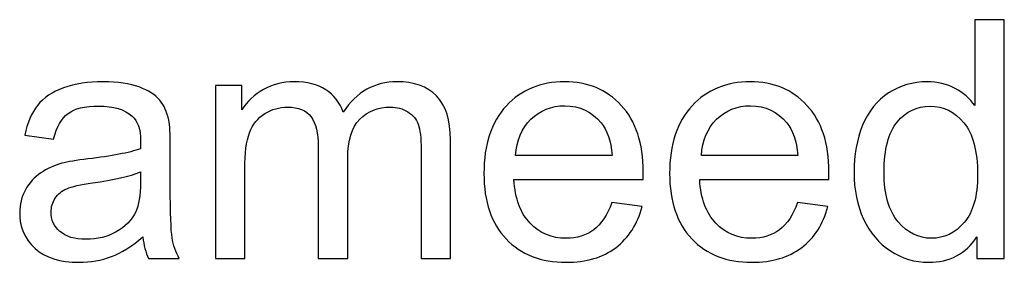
# Model space of a CAD drawing. Header units: millimetres. Extents: x -402 to 376, y -181 to 231.
# Tile 14 of 23: x -19 to 51, y -181 to -164. Entities that reach past the tile are written whole.
import ezdxf

# ---------------------------------------------------------------- set-up
doc = ezdxf.new("R2010")
doc.units = ezdxf.units.MM
doc.header["$MEASUREMENT"] = 0
doc.layers.add('Layer 1', color=7, linetype='Continuous')

msp = doc.modelspace()

# ---------------------------------------------------------------- linework, layer by layer
at = {"layer": 'Layer 1', "color": 250}
for points, knots in [([(49.339, -181.0709), (49.339, -181.0709), (49.339, -179.499), (49.339, -179.499), (49.339, -179.499), (48.555, -180.7207), (47.401, -181.3335), (45.8768, -181.3335), (45.8768, -181.3335), (44.8899, -181.3335), (43.9826, -181.0629), (43.1588, -180.5177), (43.1588, -180.5177), (42.3311, -179.9765), (41.6904, -179.2165), (41.2327, -178.2455), (41.2327, -178.2455), (40.7791, -177.2705), (40.5522, -176.1522), (40.5522, -174.8868), (40.5522, -174.8868), (40.5522, -173.6531), (40.7592, -172.5349), (41.1691, -171.5281), (41.1691, -171.5281), (41.5829, -170.5252), (42.1998, -169.7532), (43.0235, -169.2199), (43.0235, -169.2199), (43.8433, -168.6827), (44.7665, -168.4161), (45.7813, -168.4161), (45.7813, -168.4161), (46.5294, -168.4161), (47.194, -168.5753), (47.775, -168.8897), (47.775, -168.8897), (48.356, -169.204), (48.8296, -169.6179), (49.1957, -170.1233), (49.1957, -170.1233), (49.1957, -170.1233), (49.1957, -163.975), (49.1957, -163.975), (49.1957, -163.975), (49.1957, -163.975), (51.2969, -163.975), (51.2969, -163.975), (51.2969, -163.975), (51.2969, -163.975), (51.2969, -181.0709), (51.2969, -181.0709), (51.2969, -181.0709), (51.2969, -181.0709), (49.339, -181.0709), (49.339, -181.0709)], [0, 0, 0, 0, 0.0666667, 0.0666667, 0.0666667, 0.0666667, 0.1333333, 0.1333333, 0.1333333, 0.1333333, 0.2, 0.2, 0.2, 0.2, 0.2666667, 0.2666667, 0.2666667, 0.2666667, 0.3333333, 0.3333333, 0.3333333, 0.3333333, 0.4, 0.4, 0.4, 0.4, 0.4666667, 0.4666667, 0.4666667, 0.4666667, 0.5333333, 0.5333333, 0.5333333, 0.5333333, 0.6, 0.6, 0.6, 0.6, 0.6666667, 0.6666667, 0.6666667, 0.6666667, 0.7333333, 0.7333333, 0.7333333, 0.7333333, 0.8, 0.8, 0.8, 0.8, 0.8666667, 0.8666667, 0.8666667, 0.8666667, 1, 1, 1, 1]), ([(-10.2938, -179.5189), (-11.0738, -180.1835), (-11.8259, -180.6491), (-12.5462, -180.9237), (-12.5462, -180.9237), (-13.2665, -181.1982), (-14.0385, -181.3335), (-14.8663, -181.3335), (-14.8663, -181.3335), (-16.2272, -181.3335), (-17.2739, -181.0032), (-18.0061, -180.3387), (-18.0061, -180.3387), (-18.7383, -179.6781), (-19.1044, -178.8304), (-19.1044, -177.7998), (-19.1044, -177.7998), (-19.1044, -177.1949), (-18.9651, -176.6417), (-18.6906, -176.1403), (-18.6906, -176.1403), (-18.412, -175.6389), (-18.0499, -175.2409), (-17.6042, -174.9385), (-17.6042, -174.9385), (-17.1545, -174.636), (-16.6531, -174.4052), (-16.0919, -174.25), (-16.0919, -174.25), (-15.6781, -174.1426), (-15.0533, -174.0391), (-14.2216, -173.9357), (-14.2216, -173.9357), (-12.5263, -173.7367), (-11.2728, -173.4939), (-10.4729, -173.2154), (-10.4729, -173.2154), (-10.4649, -172.9288), (-10.461, -172.7458), (-10.461, -172.6702), (-10.461, -172.6702), (-10.461, -171.8186), (-10.6599, -171.2177), (-11.0579, -170.8675), (-11.0579, -170.8675), (-11.5951, -170.3939), (-12.395, -170.1591), (-13.4535, -170.1591), (-13.4535, -170.1591), (-14.4444, -170.1591), (-15.1767, -170.3342), (-15.6462, -170.6804), (-15.6462, -170.6804), (-16.1198, -171.0266), (-16.466, -171.6395), (-16.6929, -172.5229), (-16.6929, -172.5229), (-16.6929, -172.5229), (-18.7463, -172.2364), (-18.7463, -172.2364), (-18.7463, -172.2364), (-18.5592, -171.3569), (-18.2528, -170.6446), (-17.823, -170.1034), (-17.823, -170.1034), (-17.3932, -169.5622), (-16.7724, -169.1483), (-15.9606, -168.8538), (-15.9606, -168.8538), (-15.1528, -168.5633), (-14.2096, -168.4161), (-13.1431, -168.4161), (-13.1431, -168.4161), (-12.0846, -168.4161), (-11.221, -168.5395), (-10.5565, -168.7902), (-10.5565, -168.7902), (-9.8959, -169.0409), (-9.4064, -169.3513), (-9.096, -169.7293), (-9.096, -169.7293), (-8.7856, -170.1074), (-8.5667, -170.5849), (-8.4394, -171.1619), (-8.4394, -171.1619), (-8.3717, -171.5201), (-8.3359, -172.1648), (-8.3359, -173.092), (-8.3359, -173.092), (-8.3359, -173.092), (-8.3359, -175.8777), (-8.3359, -175.8777), (-8.3359, -175.8777), (-8.3359, -177.8236), (-8.2921, -179.0533), (-8.2046, -179.5746), (-8.2046, -179.5746), (-8.121, -180.0959), (-7.9459, -180.5934), (-7.6912, -181.0709), (-7.6912, -181.0709), (-7.6912, -181.0709), (-9.8879, -181.0709), (-9.8879, -181.0709), (-9.8879, -181.0709), (-10.0988, -180.6292), (-10.2341, -180.1118), (-10.2938, -179.5189)], [0, 0, 0, 0, 0.0357143, 0.0357143, 0.0357143, 0.0357143, 0.0714286, 0.0714286, 0.0714286, 0.0714286, 0.1071429, 0.1071429, 0.1071429, 0.1071429, 0.1428571, 0.1428571, 0.1428571, 0.1428571, 0.1785714, 0.1785714, 0.1785714, 0.1785714, 0.2142857, 0.2142857, 0.2142857, 0.2142857, 0.25, 0.25, 0.25, 0.25, 0.2857143, 0.2857143, 0.2857143, 0.2857143, 0.3214286, 0.3214286, 0.3214286, 0.3214286, 0.3571429, 0.3571429, 0.3571429, 0.3571429, 0.3928571, 0.3928571, 0.3928571, 0.3928571, 0.4285714, 0.4285714, 0.4285714, 0.4285714, 0.4642857, 0.4642857, 0.4642857, 0.4642857, 0.5, 0.5, 0.5, 0.5, 0.5357143, 0.5357143, 0.5357143, 0.5357143, 0.5714286, 0.5714286, 0.5714286, 0.5714286, 0.6071429, 0.6071429, 0.6071429, 0.6071429, 0.6428571, 0.6428571, 0.6428571, 0.6428571, 0.6785714, 0.6785714, 0.6785714, 0.6785714, 0.7142857, 0.7142857, 0.7142857, 0.7142857, 0.75, 0.75, 0.75, 0.75, 0.7857143, 0.7857143, 0.7857143, 0.7857143, 0.8214286, 0.8214286, 0.8214286, 0.8214286, 0.8571429, 0.8571429, 0.8571429, 0.8571429, 0.8928571, 0.8928571, 0.8928571, 0.8928571, 0.9285714, 0.9285714, 0.9285714, 0.9285714, 1, 1, 1, 1]), ([(-5.1085, -181.0709), (-5.1085, -181.0709), (-5.1085, -168.6787), (-5.1085, -168.6787), (-5.1085, -168.6787), (-5.1085, -168.6787), (-3.2222, -168.6787), (-3.2222, -168.6787), (-3.2222, -168.6787), (-3.2222, -168.6787), (-3.2222, -170.4297), (-3.2222, -170.4297), (-3.2222, -170.4297), (-2.8362, -169.8248), (-2.3189, -169.3354), (-1.6742, -168.9692), (-1.6742, -168.9692), (-1.0295, -168.5991), (-0.2973, -168.4161), (0.5265, -168.4161), (0.5265, -168.4161), (1.4417, -168.4161), (2.1939, -168.6071), (2.7789, -168.9852), (2.7789, -168.9852), (3.3638, -169.3672), (3.7777, -169.8965), (4.0165, -170.5809), (4.0165, -170.5809), (5.0034, -169.1364), (6.2808, -168.4161), (7.8567, -168.4161), (7.8567, -168.4161), (9.0903, -168.4161), (10.0414, -168.7543), (10.702, -169.4348), (10.702, -169.4348), (11.3666, -170.1153), (11.7009, -171.1619), (11.7009, -172.5747), (11.7009, -172.5747), (11.7009, -172.5747), (11.7009, -181.0709), (11.7009, -181.0709), (11.7009, -181.0709), (11.7009, -181.0709), (9.5997, -181.0709), (9.5997, -181.0709), (9.5997, -181.0709), (9.5997, -181.0709), (9.5997, -173.2711), (9.5997, -173.2711), (9.5997, -173.2711), (9.5997, -172.4354), (9.5281, -171.8305), (9.3928, -171.4604), (9.3928, -171.4604), (9.2575, -171.0903), (9.0107, -170.7958), (8.6486, -170.569), (8.6486, -170.569), (8.2905, -170.3422), (7.8686, -170.2307), (7.3871, -170.2307), (7.3871, -170.2307), (6.5116, -170.2307), (5.7874, -170.5212), (5.2103, -171.0983), (5.2103, -171.0983), (4.6333, -171.6793), (4.3468, -172.6065), (4.3468, -173.8799), (4.3468, -173.8799), (4.3468, -173.8799), (4.3468, -181.0709), (4.3468, -181.0709), (4.3468, -181.0709), (4.3468, -181.0709), (2.2456, -181.0709), (2.2456, -181.0709), (2.2456, -181.0709), (2.2456, -181.0709), (2.2456, -173.0283), (2.2456, -173.0283), (2.2456, -173.0283), (2.2456, -172.0971), (2.0745, -171.3967), (1.7322, -170.9311), (1.7322, -170.9311), (1.39, -170.4655), (0.8289, -170.2307), (0.0529, -170.2307), (0.0529, -170.2307), (-0.5361, -170.2307), (-1.0813, -170.3859), (-1.5827, -170.6963), (-1.5827, -170.6963), (-2.0841, -171.0067), (-2.4462, -171.4604), (-2.6731, -172.0613), (-2.6731, -172.0613), (-2.8959, -172.6582), (-3.0073, -173.5218), (-3.0073, -174.648), (-3.0073, -174.648), (-3.0073, -174.648), (-3.0073, -181.0709), (-3.0073, -181.0709), (-3.0073, -181.0709), (-3.0073, -181.0709), (-5.1085, -181.0709), (-5.1085, -181.0709)], [0, 0, 0, 0, 0.0344828, 0.0344828, 0.0344828, 0.0344828, 0.0689655, 0.0689655, 0.0689655, 0.0689655, 0.1034483, 0.1034483, 0.1034483, 0.1034483, 0.137931, 0.137931, 0.137931, 0.137931, 0.1724138, 0.1724138, 0.1724138, 0.1724138, 0.2068966, 0.2068966, 0.2068966, 0.2068966, 0.2413793, 0.2413793, 0.2413793, 0.2413793, 0.2758621, 0.2758621, 0.2758621, 0.2758621, 0.3103448, 0.3103448, 0.3103448, 0.3103448, 0.3448276, 0.3448276, 0.3448276, 0.3448276, 0.3793103, 0.3793103, 0.3793103, 0.3793103, 0.4137931, 0.4137931, 0.4137931, 0.4137931, 0.4482759, 0.4482759, 0.4482759, 0.4482759, 0.4827586, 0.4827586, 0.4827586, 0.4827586, 0.5172414, 0.5172414, 0.5172414, 0.5172414, 0.5517241, 0.5517241, 0.5517241, 0.5517241, 0.5862069, 0.5862069, 0.5862069, 0.5862069, 0.6206897, 0.6206897, 0.6206897, 0.6206897, 0.6551724, 0.6551724, 0.6551724, 0.6551724, 0.6896552, 0.6896552, 0.6896552, 0.6896552, 0.7241379, 0.7241379, 0.7241379, 0.7241379, 0.7586207, 0.7586207, 0.7586207, 0.7586207, 0.7931034, 0.7931034, 0.7931034, 0.7931034, 0.8275862, 0.8275862, 0.8275862, 0.8275862, 0.862069, 0.862069, 0.862069, 0.862069, 0.8965517, 0.8965517, 0.8965517, 0.8965517, 0.9310345, 0.9310345, 0.9310345, 0.9310345, 1, 1, 1, 1]), ([(23.2334, -177.0596), (23.2334, -177.0596), (25.4062, -177.3461), (25.4062, -177.3461), (25.4062, -177.3461), (25.068, -178.6076), (24.4352, -179.5905), (23.512, -180.2869), (23.512, -180.2869), (22.5888, -180.9834), (21.4108, -181.3335), (19.9742, -181.3335), (19.9742, -181.3335), (18.1675, -181.3335), (16.7349, -180.7764), (15.6764, -179.6622), (15.6764, -179.6622), (14.6178, -178.5519), (14.0885, -176.9879), (14.0885, -174.9783), (14.0885, -174.9783), (14.0885, -172.901), (14.6218, -171.2853), (15.6923, -170.1392), (15.6923, -170.1392), (16.7628, -168.9891), (18.1516, -168.4161), (19.8588, -168.4161), (19.8588, -168.4161), (21.5103, -168.4161), (22.8594, -168.9772), (23.906, -170.1034), (23.906, -170.1034), (24.9526, -171.2296), (25.4779, -172.8134), (25.4779, -174.8549), (25.4779, -174.8549), (25.4779, -174.9783), (25.4739, -175.1653), (25.4659, -175.4121), (25.4659, -175.4121), (25.4659, -175.4121), (16.2375, -175.4121), (16.2375, -175.4121), (16.2375, -175.4121), (16.3171, -176.7691), (16.6991, -177.8117), (17.3915, -178.532), (17.3915, -178.532), (18.08, -179.2523), (18.9435, -179.6144), (19.9742, -179.6144), (19.9742, -179.6144), (20.7423, -179.6144), (21.3989, -179.4114), (21.9401, -179.0055), (21.9401, -179.0055), (22.4853, -178.5996), (22.9151, -177.951), (23.2334, -177.0596)], [0, 0, 0, 0, 0.0625, 0.0625, 0.0625, 0.0625, 0.125, 0.125, 0.125, 0.125, 0.1875, 0.1875, 0.1875, 0.1875, 0.25, 0.25, 0.25, 0.25, 0.3125, 0.3125, 0.3125, 0.3125, 0.375, 0.375, 0.375, 0.375, 0.4375, 0.4375, 0.4375, 0.4375, 0.5, 0.5, 0.5, 0.5, 0.5625, 0.5625, 0.5625, 0.5625, 0.625, 0.625, 0.625, 0.625, 0.6875, 0.6875, 0.6875, 0.6875, 0.75, 0.75, 0.75, 0.75, 0.8125, 0.8125, 0.8125, 0.8125, 0.875, 0.875, 0.875, 0.875, 1, 1, 1, 1]), ([(36.513, -177.0596), (36.513, -177.0596), (38.6858, -177.3461), (38.6858, -177.3461), (38.6858, -177.3461), (38.3476, -178.6076), (37.7148, -179.5905), (36.7916, -180.2869), (36.7916, -180.2869), (35.8684, -180.9834), (34.6904, -181.3335), (33.2538, -181.3335), (33.2538, -181.3335), (31.4471, -181.3335), (30.0145, -180.7764), (28.956, -179.6622), (28.956, -179.6622), (27.8974, -178.5519), (27.3681, -176.9879), (27.3681, -174.9783), (27.3681, -174.9783), (27.3681, -172.901), (27.9014, -171.2853), (28.9719, -170.1392), (28.9719, -170.1392), (30.0424, -168.9891), (31.4312, -168.4161), (33.1384, -168.4161), (33.1384, -168.4161), (34.7899, -168.4161), (36.139, -168.9772), (37.1856, -170.1034), (37.1856, -170.1034), (38.2322, -171.2296), (38.7575, -172.8134), (38.7575, -174.8549), (38.7575, -174.8549), (38.7575, -174.9783), (38.7535, -175.1653), (38.7455, -175.4121), (38.7455, -175.4121), (38.7455, -175.4121), (29.5171, -175.4121), (29.5171, -175.4121), (29.5171, -175.4121), (29.5967, -176.7691), (29.9787, -177.8117), (30.6711, -178.532), (30.6711, -178.532), (31.3596, -179.2523), (32.2231, -179.6144), (33.2538, -179.6144), (33.2538, -179.6144), (34.0219, -179.6144), (34.6785, -179.4114), (35.2197, -179.0055), (35.2197, -179.0055), (35.7649, -178.5996), (36.1947, -177.951), (36.513, -177.0596)], [0, 0, 0, 0, 0.0625, 0.0625, 0.0625, 0.0625, 0.125, 0.125, 0.125, 0.125, 0.1875, 0.1875, 0.1875, 0.1875, 0.25, 0.25, 0.25, 0.25, 0.3125, 0.3125, 0.3125, 0.3125, 0.375, 0.375, 0.375, 0.375, 0.4375, 0.4375, 0.4375, 0.4375, 0.5, 0.5, 0.5, 0.5, 0.5625, 0.5625, 0.5625, 0.5625, 0.625, 0.625, 0.625, 0.625, 0.6875, 0.6875, 0.6875, 0.6875, 0.75, 0.75, 0.75, 0.75, 0.8125, 0.8125, 0.8125, 0.8125, 0.875, 0.875, 0.875, 0.875, 1, 1, 1, 1]), ([(16.3569, -173.6929), (16.3569, -173.6929), (23.2573, -173.6929), (23.2573, -173.6929), (23.2573, -173.6929), (23.1658, -172.6503), (22.8992, -171.8703), (22.4654, -171.349), (22.4654, -171.349), (21.8008, -170.5411), (20.9333, -170.1352), (19.8708, -170.1352), (19.8708, -170.1352), (18.9077, -170.1352), (18.0999, -170.4576), (17.4433, -171.1023), (17.4433, -171.1023), (16.7906, -171.7469), (16.4285, -172.6105), (16.3569, -173.6929)], [0, 0, 0, 0, 0.1666667, 0.1666667, 0.1666667, 0.1666667, 0.3333333, 0.3333333, 0.3333333, 0.3333333, 0.5, 0.5, 0.5, 0.5, 0.6666667, 0.6666667, 0.6666667, 0.6666667, 1, 1, 1, 1]), ([(29.6365, -173.6929), (29.6365, -173.6929), (36.5369, -173.6929), (36.5369, -173.6929), (36.5369, -173.6929), (36.4454, -172.6503), (36.1788, -171.8703), (35.745, -171.349), (35.745, -171.349), (35.0804, -170.5411), (34.2129, -170.1352), (33.1504, -170.1352), (33.1504, -170.1352), (32.1873, -170.1352), (31.3795, -170.4576), (30.7229, -171.1023), (30.7229, -171.1023), (30.0702, -171.7469), (29.7081, -172.6105), (29.6365, -173.6929)], [0, 0, 0, 0, 0.1666667, 0.1666667, 0.1666667, 0.1666667, 0.3333333, 0.3333333, 0.3333333, 0.3333333, 0.5, 0.5, 0.5, 0.5, 0.6666667, 0.6666667, 0.6666667, 0.6666667, 1, 1, 1, 1]), ([(42.7012, -174.8907), (42.7012, -176.4746), (43.0354, -177.6565), (43.708, -178.4405), (43.708, -178.4405), (44.3765, -179.2244), (45.1685, -179.6144), (46.0798, -179.6144), (46.0798, -179.6144), (46.999, -179.6144), (47.779, -179.2403), (48.4237, -178.4922), (48.4237, -178.4922), (49.0644, -177.744), (49.3867, -176.6019), (49.3867, -175.0658), (49.3867, -175.0658), (49.3867, -173.3785), (49.0604, -172.1369), (48.4038, -171.345), (48.4038, -171.345), (47.7512, -170.5531), (46.9433, -170.1591), (45.9843, -170.1591), (45.9843, -170.1591), (45.0491, -170.1591), (44.2691, -170.5372), (43.6403, -171.2972), (43.6403, -171.2972), (43.0156, -172.0573), (42.7012, -173.2552), (42.7012, -174.8907)], [0, 0, 0, 0, 0.1111111, 0.1111111, 0.1111111, 0.1111111, 0.2222222, 0.2222222, 0.2222222, 0.2222222, 0.3333333, 0.3333333, 0.3333333, 0.3333333, 0.4444444, 0.4444444, 0.4444444, 0.4444444, 0.5555556, 0.5555556, 0.5555556, 0.5555556, 0.6666667, 0.6666667, 0.6666667, 0.6666667, 0.7777778, 0.7777778, 0.7777778, 0.7777778, 1, 1, 1, 1]), ([(-10.461, -174.8629), (-11.225, -175.1733), (-12.3711, -175.4359), (-13.8992, -175.6508), (-13.8992, -175.6508), (-14.7668, -175.7742), (-15.3796, -175.9135), (-15.7378, -176.0687), (-15.7378, -176.0687), (-16.0959, -176.2239), (-16.3705, -176.4507), (-16.5655, -176.7452), (-16.5655, -176.7452), (-16.7605, -177.0436), (-16.86, -177.3739), (-16.86, -177.7401), (-16.86, -177.7401), (-16.86, -178.2932), (-16.6491, -178.7588), (-16.2233, -179.1289), (-16.2233, -179.1289), (-15.7975, -179.499), (-15.1767, -179.686), (-14.3609, -179.686), (-14.3609, -179.686), (-13.553, -179.686), (-12.8327, -179.5109), (-12.2, -179.1568), (-12.2, -179.1568), (-11.5712, -178.8066), (-11.1056, -178.325), (-10.8112, -177.7162), (-10.8112, -177.7162), (-10.5843, -177.2426), (-10.4729, -176.5462), (-10.4729, -175.6269), (-10.4729, -175.6269), (-10.4729, -175.6269), (-10.461, -174.8629), (-10.461, -174.8629)], [0, 0, 0, 0, 0.0909091, 0.0909091, 0.0909091, 0.0909091, 0.1818182, 0.1818182, 0.1818182, 0.1818182, 0.2727273, 0.2727273, 0.2727273, 0.2727273, 0.3636364, 0.3636364, 0.3636364, 0.3636364, 0.4545455, 0.4545455, 0.4545455, 0.4545455, 0.5454545, 0.5454545, 0.5454545, 0.5454545, 0.6363636, 0.6363636, 0.6363636, 0.6363636, 0.7272727, 0.7272727, 0.7272727, 0.7272727, 0.8181818, 0.8181818, 0.8181818, 0.8181818, 1, 1, 1, 1])]:
    msp.add_open_spline(points, degree=3, knots=knots, dxfattribs=at)

doc.saveas('drawing.dxf')
